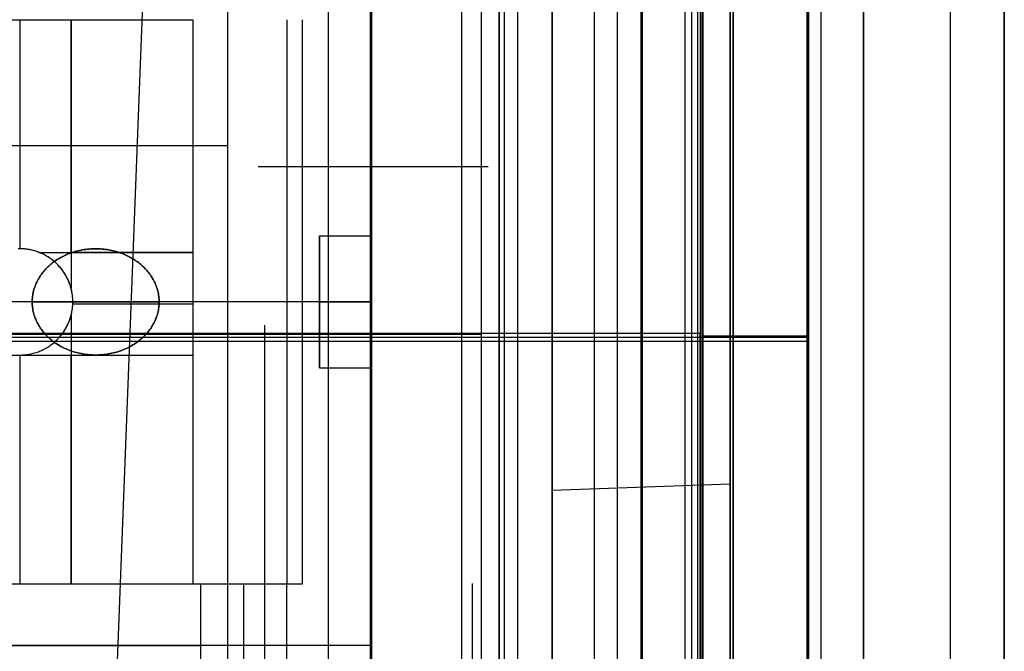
# Model space of a CAD drawing. Header units: millimetres. Extents: x -15 to 7, y 1 to 148.
# Tile 169 of 256: x 1.9 to 7.34, y 34.01 to 37.5. Entities that reach past the tile are written whole.
import ezdxf

# ---------------------------------------------------------------- set-up
doc = ezdxf.new("R2010")
doc.units = ezdxf.units.MM
doc.header["$MEASUREMENT"] = 0
doc.layers.add('Default', color=7, linetype='Continuous', true_color=0x000000)
doc.layers.add('Layer 01', color=7, linetype='Continuous', true_color=0x000000)

msp = doc.modelspace()

# ---------------------------------------------------------------- linework, layer by layer
at = {"layer": 'Default', "color": 254, "true_color": 0xcad1ee}
for points in [[(4.845, 135.6283), (4.845, 26.5854)], [(6.5659, 8.202), (6.5659, 103.3447)], [(7.345, 103.3447), (7.345, 8.202)], [(6.2552, 10.8888), (6.2552, 101.0968)], [(6.2596, 101.0968), (6.2596, 10.8888)], [(6.2639, 10.8888), (6.2639, 101.0968)], [(6.3296, 101.0968), (6.3296, 10.8888)], [(6.3296, 101.0968), (6.3296, 10.8888)], [(6.3296, 101.0968), (6.3296, 10.8888)], [(5.6639, 100.3968), (5.6639, 11.5888)], [(5.6718, 100.3968), (5.6718, 11.5888)], [(5.6796, 11.5888), (5.6796, 100.3968)], [(5.8296, 100.3968), (5.8296, 11.5888)], [(5.8296, 11.5888), (5.8296, 100.3968)], [(5.8296, 100.3968), (5.8296, 11.5888)], [(5.8296, 100.3968), (5.8296, 11.5888)], [(3.845, 69.7033), (3.845, 6.956)], [(4.345, 6.9691), (4.345, 69.6979)], [(4.845, 69.6925), (4.845, 6.9822)], [(4.845, 16.8362), (4.845, 69.6596)], [(4.845, 69.6596), (4.845, 16.8362)], [(5.345, 16.8493), (5.345, 69.6465)], [(5.345, 16.8493), (5.345, 69.6465)], [(5.845, 16.8624), (5.845, 69.6334)], [(5.845, 69.6334), (5.845, 16.8624)], [(5.845, 69.6334), (5.845, 16.8624)], [(7.045, 69.4471), (7.045, 28.3391)], [(3.845, 69.3906), (3.845, 7.2574)], [(3.845, 8.1702), (3.845, 69.0779)], [(5.2055, 8.2058), (5.2055, 69.0632)], [(6.5659, 69.0485), (6.5659, 8.2414)], [(4.845, 34.8987), (4.845, 45.8149)], [(5.3373, 34.9159), (5.3373, 45.7977)], [(5.8296, 45.7805), (5.8296, 34.9331)], [(5.8296, 45.7805), (5.8296, 34.9331)], [(7.345, 25.1077), (7.345, 45.6701)], [(-3.9369, 35.7229), (6.2552, 35.7229)], [(-3.9159, 35.7439), (6.2622, 35.7439)], [(5.6639, 35.7648), (-3.895, 35.7648)], [(5.6639, 11.5888), (5.6639, 35.7648)], [(5.6718, 35.757), (5.6718, 11.5888)], [(5.6796, 11.5888), (5.6796, 35.7491)], [(6.2639, 35.7491), (5.6796, 35.7491)], [(6.2552, 35.7229), (6.2552, 10.8888)], [(6.2596, 35.736), (6.2596, 10.8888)], [(6.2639, 10.8888), (6.2639, 35.7491)], [(4.845, 34.8987), (5.8296, 34.9331)], [(5.3373, 28.9159), (5.3373, 34.9159)], [(5.8296, 34.9331), (5.8296, 28.9331)], [(4.845, 28.8987), (4.845, 34.8987)]]:
    msp.add_lwpolyline(points, dxfattribs=at)
at = {"layer": 'Default', "color": 171, "true_color": 0x8080ff}
for points in [[(4.5517, 75.396), (4.5517, 27.5358)], [(4.453, 1.062), (4.453, 70.4573)], [(4.6553, 27.6838), (4.6553, 69.6334)], [(5.6145, 69.5976), (5.6145, 27.6301)], [(5.6503, 27.6838), (5.6503, 69.6334)], [(4.5788, 69.5618), (4.5788, 27.5764)], [(5.0788, 27.5764), (5.0788, 69.5618)], [(5.5788, 69.5618), (5.5788, 27.5764)], [(3.0503, 27.5187), (3.0503, 41.08)], [(4.5503, 38.2238), (4.5503, 27.6838)], [(-4.0497, 36.8045), (3.0503, 36.8045)], [(3.2195, 36.687), (4.4912, 36.687)], [(3.2533, 35.8104), (3.2533, 27.8233)], [(4.453, 35.7597), (-4.9524, 35.7597)], [(4.4024, 34.3823), (4.4024, 27.9059)]]:
    msp.add_lwpolyline(points, dxfattribs=at)
at = {"layer": 'Default', "color": 254, "true_color": 0xcad1ee, "extrusion": (1, 9.18631e-08, 3.28885e-14)}
msp.add_lwpolyline([(28.0939, -107.5611), (69.0673, -107.5611)], dxfattribs=at)
at = {"layer": 'Default', "color": 254, "true_color": 0xcad1ee, "extrusion": (1, 7.08442e-12, -3.80875e-12)}
msp.add_lwpolyline([(28.3508, -107.1373), (30.8168, -97.5566), (33.5938, -88.0454), (36.6788, -78.6187), (40.0677, -69.2915), (43.7555, -60.0783), (47.7361, -50.9935), (52.0027, -42.0508), (56.5475, -33.2636)], dxfattribs=at)
at = {"layer": 'Default', "color": 254, "true_color": 0xcad1ee, "extrusion": (1, 3.50798e-18, 2.26927e-17)}
msp.add_lwpolyline([(56.3713, -33.1651), (51.7164, -42.1736), (47.383, -51.2808), (43.3729, -60.4702), (39.6867, -69.7254), (36.3238, -79.03), (33.283, -88.368), (30.5617, -97.7239), (28.1565, -107.0824)], dxfattribs=at)
at = {"layer": 'Default', "color": 254, "true_color": 0xcad1ee, "extrusion": (1, 7.32421e-16, -5.3265e-16)}
msp.add_lwpolyline([(28.006, -106.8451), (30.4751, -97.2771), (33.254, -87.7785), (36.3397, -78.3644), (39.7282, -69.0494), (43.4143, -59.8483), (47.3922, -50.775), (51.6551, -41.8434), (56.1952, -33.0667)], dxfattribs=at)
at = {"layer": 'Default', "color": 254, "true_color": 0xcad1ee, "extrusion": (1, 1.22666e-11, 3.21002e-11)}
msp.add_lwpolyline([(27.763, -106.7865), (30.2343, -97.2098), (33.0158, -87.7026), (36.1044, -78.2799), (39.4961, -68.9565), (43.1857, -59.747), (47.1674, -50.6655), (51.4344, -41.7259), (55.9788, -32.9413)], dxfattribs=at)
at = {"layer": 'Default', "color": 171, "true_color": 0x8080ff, "extrusion": (0.999666, 0.017371, -0.019158)}
msp.add_lwpolyline([(32.2303, -94.5791), (41.0208, -104.2705)], dxfattribs=at)
at = {"layer": 'Default', "color": 171, "true_color": 0x8080ff, "extrusion": (1, 0, 0)}
msp.add_lwpolyline([(38.2238, -101.2118), (32.294, -94.6721)], dxfattribs=at)
at = {"layer": 'Default', "color": 171, "true_color": 0x8080ff, "extrusion": (0.999666, -0.017371, 0.019158)}
msp.add_lwpolyline([(38.2971, -101.2677), (32.3642, -94.7268)], dxfattribs=at)
at = {"layer": 'Default', "color": 254, "true_color": 0xcad1ee, "extrusion": (0.000684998, 0.999658, -0.026159)}
msp.add_lwpolyline([(-5.6551, -17.7583), (-5.6394, -17.1581)], dxfattribs=at)
at = {"layer": 'Default', "color": 254, "true_color": 0xcad1ee, "extrusion": (0.999962, -0.000228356, -0.008721)}
msp.add_lwpolyline([(35.7244, -19.6448), (35.7505, -18.6447)], dxfattribs=at)
at = {"layer": 'Default', "color": 254, "true_color": 0xcad1ee, "extrusion": (-0.034857, 0.999392, -0.001217)}
for points in [[(-6.0585, -30.8478), (-7.0438, -30.8134)], [(-6.0585, -22.8478), (-7.0438, -22.8134)]]:
    msp.add_lwpolyline(points, dxfattribs=at)
at = {"layer": 'Default', "color": 254, "true_color": 0xcad1ee, "extrusion": (1, 0, 0)}
for points in [[(34.9159, -22.8729), (34.9159, -30.8729)], [(34.9331, -30.8557), (34.9331, -22.8557)], [(34.8987, -22.8901), (34.8987, -30.8901)]]:
    msp.add_lwpolyline(points, dxfattribs=at)
at = {"layer": 'Default', "color": 171, "true_color": 0x8080ff, "extrusion": (0, 1, 0)}
msp.add_lwpolyline([(-3.3115, -96.8837), (-3.0503, -104.3618)], dxfattribs=at)
at = {"layer": 'Layer 01'}
for points in [[(3.608, 34.0394), (3.608, 37.8394)], [(3.8392, 34.0394), (3.8392, 37.8394)], [(3.8392, 34.0394), (3.8392, 37.8394)], [(3.8392, 34.0394), (3.8392, 37.8394)], [(-0.2635, 37.4995), (2.8568, 37.4995)], [(-0.2635, 37.4995), (2.8568, 37.4995)], [(1.6168, 37.4995), (2.1844, 37.4995)], [(1.9006, 37.4995), (1.9006, 36.2333)], [(2.1844, 36.2126), (2.1844, 37.4995)], [(2.1844, 37.4995), (2.8568, 37.4995)], [(2.1844, 37.4995), (2.1844, 36.2126)], [(2.8568, 37.4995), (2.8568, 36.2126)], [(2.8568, 37.4995), (2.8568, 34.3792)], [(2.8568, 37.4995), (2.8568, 34.3792)], [(3.3767, 37.4995), (3.3767, 34.3792)], [(3.4626, 37.4995), (3.4626, 34.3792)], [(3.5576, 35.5744), (3.5576, 36.3043)], [(3.5576, 36.3043), (3.8392, 36.3043)], [(3.5576, 36.3043), (3.8392, 36.3043)], [(3.5576, 36.3043), (3.5576, 35.5744)], [(3.5576, 36.3043), (3.8392, 36.3043)], [(3.5576, 35.5744), (3.5576, 36.3043)], [(3.8392, 36.3043), (3.8392, 35.5744)], [(3.8392, 35.5744), (3.8392, 36.3043)], [(1.8922, 35.6455), (1.8998, 35.6454), (1.9074, 35.6455), (1.915, 35.6458), (1.9226, 35.6463), (1.9302, 35.647), (1.9377, 35.6479), (1.9452, 35.649), (1.9526, 35.6502), (1.96, 35.6517), (1.9674, 35.6533), (1.9746, 35.6551), (1.9818, 35.6571), (1.989, 35.6593), (1.996, 35.6616), (2.003, 35.6641), (2.0098, 35.6668), (2.0165, 35.6696), (2.0232, 35.6726), (2.0297, 35.6757), (2.0361, 35.679), (2.0424, 35.6824), (2.0486, 35.6859), (2.0547, 35.6895), (2.0606, 35.6933), (2.0664, 35.6972), (2.072, 35.7012), (2.0775, 35.7052), (2.0829, 35.7094), (2.0881, 35.7137), (2.0932, 35.718), (2.0982, 35.7225), (2.103, 35.727), (2.1076, 35.7315), (2.1122, 35.7362), (2.1167, 35.741), (2.1211, 35.746), (2.1255, 35.751), (2.1297, 35.7563), (2.1339, 35.7617), (2.138, 35.7672), (2.142, 35.7728), (2.1459, 35.7786), (2.1496, 35.7845), (2.1533, 35.7906), (2.1568, 35.7967), (2.1602, 35.803), (2.1635, 35.8094), (2.1666, 35.816), (2.1695, 35.8226), (2.1724, 35.8294), (2.175, 35.8362), (2.1775, 35.8432), (2.1799, 35.8502), (2.182, 35.8573), (2.184, 35.8645), (2.1859, 35.8718), (2.1875, 35.8791), (2.1889, 35.8865), (2.1902, 35.894), (2.1913, 35.9015), (2.1922, 35.909), (2.1928, 35.9166), (2.1933, 35.9241), (2.1936, 35.9317), (2.1937, 35.9394), (2.1936, 35.947), (2.1933, 35.9546), (2.1928, 35.9621), (2.1922, 35.9697), (2.1913, 35.9772), (2.1902, 35.9847), (2.1889, 35.9922), (2.1875, 35.9996), (2.1859, 36.0069), (2.184, 36.0142), (2.182, 36.0214), (2.1799, 36.0285), (2.1775, 36.0355), (2.175, 36.0425), (2.1724, 36.0493), (2.1695, 36.0561), (2.1666, 36.0627), (2.1635, 36.0693), (2.1602, 36.0757), (2.1568, 36.082), (2.1533, 36.0881), (2.1496, 36.0942), (2.1459, 36.1001), (2.142, 36.1059), (2.138, 36.1115), (2.1339, 36.1171), (2.1297, 36.1224), (2.1255, 36.1277), (2.1211, 36.1328), (2.1167, 36.1377), (2.1122, 36.1425), (2.1076, 36.1472), (2.103, 36.1517), (2.0982, 36.1562), (2.0932, 36.1607), (2.0881, 36.165), (2.0829, 36.1693), (2.0775, 36.1735), (2.072, 36.1775), (2.0664, 36.1815), (2.0606, 36.1854), (2.0547, 36.1892), (2.0486, 36.1928), (2.0424, 36.1963), (2.0361, 36.1997), (2.0297, 36.203), (2.0232, 36.2061), (2.0165, 36.2091), (2.0098, 36.2119), (2.003, 36.2146), (1.996, 36.2171), (1.989, 36.2194), (1.9818, 36.2216), (1.9746, 36.2236), (1.9674, 36.2254), (1.96, 36.227), (1.9526, 36.2285), (1.9452, 36.2297), (1.9377, 36.2308), (1.9302, 36.2317), (1.9226, 36.2324), (1.915, 36.2329), (1.9074, 36.2332), (1.8998, 36.2333), (1.8922, 36.2332)], [(2.008, 36.2126), (2.0017, 36.215), (1.9953, 36.2173), (1.9888, 36.2195), (1.9822, 36.2215), (1.9756, 36.2233), (1.9689, 36.225), (1.9622, 36.2266), (1.9554, 36.228), (1.9485, 36.2292), (1.9417, 36.2303), (1.9347, 36.2312), (1.9278, 36.2319), (1.9208, 36.2325), (1.9138, 36.2329), (1.9068, 36.2332), (1.8998, 36.2333), (1.8928, 36.2332)], [(2.1844, 36.0128), (2.1831, 36.0178), (2.1816, 36.0228), (2.1801, 36.0277), (2.1785, 36.0326), (2.1751, 36.0423), (2.1714, 36.0517), (2.1674, 36.061), (2.163, 36.0701), (2.1585, 36.0789), (2.1536, 36.0875), (2.1486, 36.0959), (2.1433, 36.104), (2.1377, 36.1119), (2.132, 36.1195), (2.1262, 36.1268), (2.1201, 36.1339), (2.114, 36.1407), (2.1076, 36.1472), (2.1026, 36.1521), (2.0974, 36.1569), (2.092, 36.1617), (2.0865, 36.1664), (2.0808, 36.1709), (2.0749, 36.1754), (2.0689, 36.1798), (2.0627, 36.184), (2.0564, 36.1881), (2.0499, 36.1921), (2.0433, 36.1959), (2.0365, 36.1996), (2.0296, 36.2031), (2.0225, 36.2064), (2.0153, 36.2096), (2.008, 36.2126)], [(2.008, 36.2126), (2.1844, 36.2126)], [(2.1844, 36.2126), (2.1844, 36.0128)], [(2.1844, 36.2126), (2.8568, 36.2126)], [(2.8568, 36.2126), (2.1844, 36.2126)], [(2.8568, 36.2126), (2.8568, 35.6451)], [(2.1844, 35.8659), (2.1866, 35.8749), (2.1884, 35.8839), (2.19, 35.893), (2.1914, 35.9022), (2.1924, 35.9114), (2.1931, 35.9207), (2.1936, 35.93), (2.1937, 35.9394), (2.1936, 35.9487), (2.1931, 35.958), (2.1924, 35.9673), (2.1914, 35.9765), (2.19, 35.9857), (2.1884, 35.9948), (2.1866, 36.0038), (2.1844, 36.0128)], [(1.9688, 35.9394), (-0.0118, 35.9394)], [(3.8392, 35.9394), (0.3516, 35.9394)], [(1.9688, 35.9394), (2.6708, 35.9394)], [(2.8568, 35.9394), (2.1937, 35.9394)], [(3.3767, 35.9394), (2.6708, 35.9394)], [(3.5576, 35.9394), (3.8392, 35.9394)], [(3.5576, 35.9394), (3.8392, 35.9394)], [(2.1935, 35.9288), (2.8568, 35.9288)], [(2.1076, 35.7315), (2.114, 35.738), (2.1201, 35.7448), (2.1262, 35.7519), (2.132, 35.7592), (2.1377, 35.7668), (2.1433, 35.7747), (2.1486, 35.7828), (2.1536, 35.7912), (2.1585, 35.7998), (2.163, 35.8086), (2.1674, 35.8177), (2.1714, 35.827), (2.1751, 35.8365), (2.1785, 35.8461), (2.1801, 35.851), (2.1816, 35.8559), (2.1831, 35.8609), (2.1844, 35.8659)], [(2.1844, 35.8659), (2.1844, 35.6451)], [(1.8998, 35.6453), (1.9074, 35.6454), (1.915, 35.6457), (1.9226, 35.6462), (1.9302, 35.6469), (1.9377, 35.6478), (1.9452, 35.6488), (1.9526, 35.6501), (1.96, 35.6516), (1.9674, 35.6532), (1.9746, 35.655), (1.9818, 35.657), (1.989, 35.6592), (1.996, 35.6616), (2.003, 35.6641), (2.0098, 35.6667), (2.0165, 35.6696), (2.0232, 35.6726), (2.0297, 35.6757), (2.0361, 35.6789), (2.0424, 35.6823), (2.0486, 35.6859), (2.0547, 35.6895), (2.0606, 35.6933), (2.0664, 35.6972), (2.072, 35.7012), (2.0775, 35.7052), (2.0829, 35.7094), (2.0881, 35.7137), (2.0932, 35.718), (2.0982, 35.7225), (2.103, 35.727), (2.1076, 35.7315)], [(1.6168, 35.6451), (1.8998, 35.6453)], [(1.8998, 35.6453), (2.1844, 35.6451)], [(1.9006, 35.6451), (1.9006, 34.3792)], [(1.9006, 35.6451), (1.9006, 35.6451)], [(2.1844, 35.6451), (2.1844, 34.3792)], [(2.1844, 35.6451), (2.8568, 35.6451)], [(2.1844, 34.3792), (2.1844, 35.6451)], [(2.1844, 35.6451), (2.8568, 35.6451)], [(2.8568, 35.6451), (2.8568, 34.3792)], [(3.5576, 35.5744), (3.8392, 35.5744)], [(3.5576, 35.5744), (3.8392, 35.5744)], [(3.5576, 35.5744), (3.8392, 35.5744)], [(2.9016, 34.3792), (-0.2635, 34.3792)], [(3.3767, 34.3792), (-0.2635, 34.3792)], [(2.8568, 34.3792), (-0.2635, 34.3792)], [(2.8568, 34.3792), (-0.2635, 34.3792)], [(2.1844, 34.3792), (1.6168, 34.3792)], [(2.8568, 34.3792), (2.1844, 34.3792)], [(2.9016, 34.0394), (2.9016, 34.3792)], [(3.1392, 34.0394), (3.1392, 34.3792)], [(3.3767, 34.0394), (3.3767, 34.3792)], [(3.3767, 34.0394), (3.3767, 34.3792)], [(3.4626, 34.3792), (3.3767, 34.3792)], [(3.3767, 34.0394), (3.3767, 34.3792)], [(3.8392, 34.0394), (-4.1566, 34.0394)], [(3.8392, 34.0394), (-4.1566, 34.0394)], [(3.8392, 34.0394), (-3.9765, 34.0394)], [(3.8392, 34.0394), (-3.9765, 34.0394)], [(-3.1984, 34.0394), (2.9016, 34.0394)], [(-3.1984, 34.0394), (2.9016, 34.0394)], [(2.9016, 33.6995), (2.9016, 34.0394)], [(3.1392, 33.6995), (3.1392, 34.0394)], [(3.3767, 33.6995), (3.3767, 34.0394)], [(3.3767, 33.6995), (3.3767, 34.0394)], [(3.3767, 33.6995), (3.3767, 34.0394)], [(3.608, 30.2394), (3.608, 34.0394)], [(3.8392, 30.2394), (3.8392, 34.0394)], [(3.8392, 30.2394), (3.8392, 34.0394)], [(3.8392, 30.2394), (3.8392, 34.0394)]]:
    msp.add_lwpolyline(points, dxfattribs=at)
at = {"layer": 'Layer 01', "extrusion": (1, 0, 0)}
for points in [[(37.4995, -8.1363), (37.4995, -7.8343)], [(37.4995, -7.8343), (37.4995, -12.457)], [(36.3043, -21.1939), (36.3043, -20.4639)], [(36.3043, -20.4639), (36.3043, -21.1939)], [(36.2126, -7.8343), (36.2126, -8.1363)], [(36.2126, -7.8343), (36.2126, -8.1363)], [(36.1472, -8.9756), (36.1472, -9.3428)], [(36.1472, -8.1363), (36.1472, -12.457)], [(36.1472, -8.9756), (36.1472, -9.3428)], [(35.9394, -8.1363), (35.9394, -12.457)], [(35.9394, -21.1939), (35.9394, -20.4639)], [(35.9394, -9.3448), (35.9394, -20.4639)], [(35.9394, -21.1939), (35.9394, -21.838)], [(35.7315, -8.9756), (35.7315, -9.3428)], [(35.7315, -8.1363), (35.7315, -12.457)], [(35.7315, -8.9756), (35.7315, -9.3428)], [(35.6451, -8.1363), (35.6451, -7.8343)], [(35.6451, -8.1363), (35.6451, -7.8343)], [(35.5744, -20.4639), (35.5744, -21.1939)], [(35.5744, -21.1939), (35.5744, -20.4639)], [(34.3792, -7.8343), (34.3792, -8.1363)], [(34.3792, -7.8343), (34.3792, -12.457)], [(34.3792, -9.3428), (34.3792, -9.1301)], [(34.0394, -9.1301), (34.0394, -9.3428)], [(34.0394, -9.1301), (34.0394, -9.3428)], [(34.0394, -9.3448), (34.0394, -21.838)], [(34.0394, -9.3448), (34.0394, -21.838)]]:
    msp.add_lwpolyline(points, dxfattribs=at)
at = {"layer": 'Layer 01'}
for points in [[(2.568, 35.7315), (2.5734, 35.7362), (2.5788, 35.741), (2.5841, 35.746), (2.5893, 35.751), (2.5944, 35.7563), (2.5994, 35.7617), (2.6042, 35.7672), (2.609, 35.7728), (2.6136, 35.7786), (2.6181, 35.7845), (2.6225, 35.7906), (2.6267, 35.7967), (2.6307, 35.803), (2.6346, 35.8094), (2.6384, 35.816), (2.6419, 35.8226), (2.6453, 35.8294), (2.6485, 35.8362), (2.6515, 35.8432), (2.6542, 35.8502), (2.6568, 35.8573), (2.6592, 35.8645), (2.6614, 35.8718), (2.6633, 35.8791), (2.6651, 35.8865), (2.6666, 35.894), (2.6679, 35.9015), (2.6689, 35.909), (2.6697, 35.9166), (2.6703, 35.9241), (2.6707, 35.9317), (2.6708, 35.9394), (2.6707, 35.947), (2.6703, 35.9546), (2.6697, 35.9621), (2.6689, 35.9697), (2.6679, 35.9772), (2.6666, 35.9847), (2.6651, 35.9922), (2.6633, 35.9996), (2.6614, 36.0069), (2.6592, 36.0142), (2.6568, 36.0214), (2.6542, 36.0285), (2.6515, 36.0355), (2.6485, 36.0425), (2.6453, 36.0493), (2.6419, 36.0561), (2.6384, 36.0627), (2.6346, 36.0693), (2.6307, 36.0757), (2.6267, 36.082), (2.6225, 36.0881), (2.6181, 36.0942), (2.6136, 36.1001), (2.609, 36.1059), (2.6042, 36.1115), (2.5994, 36.1171), (2.5944, 36.1224), (2.5893, 36.1277), (2.5841, 36.1328), (2.5788, 36.1377), (2.5734, 36.1425), (2.568, 36.1472), (2.5624, 36.1517), (2.5567, 36.1562), (2.5508, 36.1607), (2.5447, 36.165), (2.5384, 36.1693), (2.532, 36.1735), (2.5254, 36.1775), (2.5187, 36.1815), (2.5118, 36.1854), (2.5047, 36.1892), (2.4975, 36.1928), (2.4901, 36.1963), (2.4826, 36.1997), (2.4749, 36.203), (2.4671, 36.2061), (2.4592, 36.2091), (2.4511, 36.2119), (2.443, 36.2146), (2.4347, 36.2171), (2.4263, 36.2194), (2.4178, 36.2216), (2.4092, 36.2236), (2.4005, 36.2254), (2.3917, 36.227), (2.3829, 36.2285), (2.374, 36.2297), (2.365, 36.2308), (2.3561, 36.2317), (2.347, 36.2324), (2.338, 36.2329), (2.3289, 36.2332), (2.3198, 36.2333), (2.3107, 36.2332), (2.3016, 36.2329), (2.2926, 36.2324), (2.2836, 36.2317), (2.2746, 36.2308), (2.2656, 36.2297), (2.2567, 36.2285), (2.2479, 36.227), (2.2391, 36.2254), (2.2304, 36.2236), (2.2218, 36.2216), (2.2133, 36.2194), (2.2049, 36.2171), (2.1966, 36.2146), (2.1885, 36.2119), (2.1804, 36.2091), (2.1725, 36.2061), (2.1647, 36.203), (2.157, 36.1997), (2.1495, 36.1963), (2.1421, 36.1928), (2.1349, 36.1892), (2.1278, 36.1854), (2.1209, 36.1815), (2.1142, 36.1775), (2.1076, 36.1735), (2.1012, 36.1693), (2.0949, 36.165), (2.0889, 36.1607), (2.0829, 36.1562), (2.0772, 36.1517), (2.0716, 36.1472), (2.0662, 36.1425), (2.0608, 36.1377), (2.0555, 36.1328), (2.0503, 36.1277), (2.0452, 36.1224), (2.0403, 36.1171), (2.0354, 36.1115), (2.0306, 36.1059), (2.026, 36.1001), (2.0215, 36.0942), (2.0171, 36.0881), (2.0129, 36.082), (2.0089, 36.0757), (2.005, 36.0693), (2.0013, 36.0627), (1.9977, 36.0561), (1.9943, 36.0493), (1.9912, 36.0425), (1.9882, 36.0355), (1.9854, 36.0285), (1.9828, 36.0214), (1.9804, 36.0142), (1.9782, 36.0069), (1.9763, 35.9996), (1.9746, 35.9922), (1.973, 35.9847), (1.9718, 35.9772), (1.9707, 35.9697), (1.9699, 35.9621), (1.9693, 35.9546), (1.969, 35.947), (1.9688, 35.9394), (1.969, 35.9317), (1.9693, 35.9241), (1.9699, 35.9166), (1.9707, 35.909), (1.9718, 35.9015), (1.973, 35.894), (1.9746, 35.8865), (1.9763, 35.8791), (1.9782, 35.8718), (1.9804, 35.8645), (1.9828, 35.8573), (1.9854, 35.8502), (1.9882, 35.8432), (1.9912, 35.8362), (1.9943, 35.8294), (1.9977, 35.8226), (2.0013, 35.816), (2.005, 35.8094), (2.0089, 35.803), (2.0129, 35.7967), (2.0171, 35.7906), (2.0215, 35.7845), (2.026, 35.7786), (2.0306, 35.7728), (2.0354, 35.7672), (2.0403, 35.7617), (2.0452, 35.7563), (2.0503, 35.751), (2.0555, 35.746), (2.0608, 35.741), (2.0662, 35.7362), (2.0716, 35.7315), (2.0772, 35.727), (2.0829, 35.7225), (2.0889, 35.718), (2.0949, 35.7137), (2.1012, 35.7094), (2.1076, 35.7052), (2.1142, 35.7012), (2.1209, 35.6972), (2.1278, 35.6933), (2.1349, 35.6895), (2.1421, 35.6859), (2.1495, 35.6824), (2.157, 35.679), (2.1647, 35.6757), (2.1725, 35.6726), (2.1804, 35.6696), (2.1885, 35.6668), (2.1966, 35.6641), (2.2049, 35.6616), (2.2133, 35.6593), (2.2218, 35.6571), (2.2304, 35.6551), (2.2391, 35.6533), (2.2479, 35.6517), (2.2567, 35.6502), (2.2656, 35.649), (2.2746, 35.6479), (2.2836, 35.647), (2.2926, 35.6463), (2.3016, 35.6458), (2.3107, 35.6455), (2.3198, 35.6454), (2.3289, 35.6455), (2.338, 35.6458), (2.347, 35.6463), (2.3561, 35.647), (2.365, 35.6479), (2.374, 35.649), (2.3829, 35.6502), (2.3917, 35.6517), (2.4005, 35.6533), (2.4092, 35.6551), (2.4178, 35.6571), (2.4263, 35.6593), (2.4347, 35.6616), (2.443, 35.6641), (2.4511, 35.6668), (2.4592, 35.6696), (2.4671, 35.6726), (2.4749, 35.6757), (2.4826, 35.679), (2.4901, 35.6824), (2.4975, 35.6859), (2.5047, 35.6895), (2.5118, 35.6933), (2.5187, 35.6972), (2.5254, 35.7012), (2.532, 35.7052), (2.5384, 35.7094), (2.5447, 35.7137), (2.5508, 35.718), (2.5567, 35.7225), (2.5624, 35.727)], [(2.568, 35.7315), (2.5624, 35.727), (2.5567, 35.7225), (2.5508, 35.718), (2.5447, 35.7137), (2.5384, 35.7094), (2.532, 35.7052), (2.5254, 35.7012), (2.5187, 35.6972), (2.5118, 35.6933), (2.5047, 35.6895), (2.4975, 35.6859), (2.4901, 35.6824), (2.4826, 35.679), (2.4749, 35.6757), (2.4671, 35.6726), (2.4592, 35.6696), (2.4511, 35.6668), (2.443, 35.6641), (2.4347, 35.6616), (2.4263, 35.6593), (2.4178, 35.6571), (2.4092, 35.6551), (2.4005, 35.6533), (2.3917, 35.6517), (2.3829, 35.6502), (2.374, 35.649), (2.365, 35.6479), (2.3561, 35.647), (2.347, 35.6463), (2.338, 35.6458), (2.3289, 35.6455), (2.3198, 35.6454), (2.3107, 35.6455), (2.3016, 35.6458), (2.2926, 35.6463), (2.2836, 35.647), (2.2746, 35.6479), (2.2656, 35.649), (2.2567, 35.6502), (2.2479, 35.6517), (2.2391, 35.6533), (2.2304, 35.6551), (2.2218, 35.6571), (2.2133, 35.6593), (2.2049, 35.6616), (2.1966, 35.6641), (2.1885, 35.6668), (2.1804, 35.6696), (2.1725, 35.6726), (2.1647, 35.6757), (2.157, 35.679), (2.1495, 35.6824), (2.1421, 35.6859), (2.1349, 35.6895), (2.1278, 35.6933), (2.1209, 35.6972), (2.1142, 35.7012), (2.1076, 35.7052), (2.1012, 35.7094), (2.0949, 35.7137), (2.0889, 35.718), (2.0829, 35.7225), (2.0772, 35.727), (2.0716, 35.7315), (2.0662, 35.7362), (2.0608, 35.741), (2.0555, 35.746), (2.0503, 35.751), (2.0452, 35.7563), (2.0403, 35.7617), (2.0354, 35.7672), (2.0306, 35.7728), (2.026, 35.7786), (2.0215, 35.7845), (2.0171, 35.7906), (2.0129, 35.7967), (2.0089, 35.803), (2.005, 35.8094), (2.0013, 35.816), (1.9977, 35.8226), (1.9943, 35.8294), (1.9912, 35.8362), (1.9882, 35.8432), (1.9854, 35.8502), (1.9828, 35.8573), (1.9804, 35.8645), (1.9782, 35.8718), (1.9763, 35.8791), (1.9746, 35.8865), (1.973, 35.894), (1.9718, 35.9015), (1.9707, 35.909), (1.9699, 35.9166), (1.9693, 35.9241), (1.969, 35.9317), (1.9688, 35.9394), (1.969, 35.947), (1.9693, 35.9546), (1.9699, 35.9621), (1.9707, 35.9697), (1.9718, 35.9772), (1.973, 35.9847), (1.9746, 35.9922), (1.9763, 35.9996), (1.9782, 36.0069), (1.9804, 36.0142), (1.9828, 36.0214), (1.9854, 36.0285), (1.9882, 36.0355), (1.9912, 36.0425), (1.9943, 36.0493), (1.9977, 36.0561), (2.0013, 36.0627), (2.005, 36.0693), (2.0089, 36.0757), (2.0129, 36.082), (2.0171, 36.0881), (2.0215, 36.0942), (2.026, 36.1001), (2.0306, 36.1059), (2.0354, 36.1115), (2.0403, 36.1171), (2.0452, 36.1224), (2.0503, 36.1277), (2.0555, 36.1328), (2.0608, 36.1377), (2.0662, 36.1425), (2.0716, 36.1472), (2.0772, 36.1517), (2.0829, 36.1562), (2.0889, 36.1607), (2.0949, 36.165), (2.1012, 36.1693), (2.1076, 36.1735), (2.1142, 36.1775), (2.1209, 36.1815), (2.1278, 36.1854), (2.1349, 36.1892), (2.1421, 36.1928), (2.1495, 36.1963), (2.157, 36.1997), (2.1647, 36.203), (2.1725, 36.2061), (2.1804, 36.2091), (2.1885, 36.2119), (2.1966, 36.2146), (2.2049, 36.2171), (2.2133, 36.2194), (2.2218, 36.2216), (2.2304, 36.2236), (2.2391, 36.2254), (2.2479, 36.227), (2.2567, 36.2285), (2.2656, 36.2297), (2.2746, 36.2308), (2.2836, 36.2317), (2.2926, 36.2324), (2.3016, 36.2329), (2.3107, 36.2332), (2.3198, 36.2333), (2.3289, 36.2332), (2.338, 36.2329), (2.347, 36.2324), (2.3561, 36.2317), (2.365, 36.2308), (2.374, 36.2297), (2.3829, 36.2285), (2.3917, 36.227), (2.4005, 36.2254), (2.4092, 36.2236), (2.4178, 36.2216), (2.4263, 36.2194), (2.4347, 36.2171), (2.443, 36.2146), (2.4511, 36.2119), (2.4592, 36.2091), (2.4671, 36.2061), (2.4749, 36.203), (2.4826, 36.1997), (2.4901, 36.1963), (2.4975, 36.1928), (2.5047, 36.1892), (2.5118, 36.1854), (2.5187, 36.1815), (2.5254, 36.1775), (2.532, 36.1735), (2.5384, 36.1693), (2.5447, 36.165), (2.5508, 36.1607), (2.5567, 36.1562), (2.5624, 36.1517), (2.568, 36.1472), (2.5734, 36.1425), (2.5788, 36.1377), (2.5841, 36.1328), (2.5893, 36.1277), (2.5944, 36.1224), (2.5994, 36.1171), (2.6042, 36.1115), (2.609, 36.1059), (2.6136, 36.1001), (2.6181, 36.0942), (2.6225, 36.0881), (2.6267, 36.082), (2.6307, 36.0757), (2.6346, 36.0693), (2.6384, 36.0627), (2.6419, 36.0561), (2.6453, 36.0493), (2.6485, 36.0425), (2.6515, 36.0355), (2.6542, 36.0285), (2.6568, 36.0214), (2.6592, 36.0142), (2.6614, 36.0069), (2.6633, 35.9996), (2.6651, 35.9922), (2.6666, 35.9847), (2.6679, 35.9772), (2.6689, 35.9697), (2.6697, 35.9621), (2.6703, 35.9546), (2.6707, 35.947), (2.6708, 35.9394), (2.6707, 35.9317), (2.6703, 35.9241), (2.6697, 35.9166), (2.6689, 35.909), (2.6679, 35.9015), (2.6666, 35.894), (2.6651, 35.8865), (2.6633, 35.8791), (2.6614, 35.8718), (2.6592, 35.8645), (2.6568, 35.8573), (2.6542, 35.8502), (2.6515, 35.8432), (2.6485, 35.8362), (2.6453, 35.8294), (2.6419, 35.8226), (2.6384, 35.816), (2.6346, 35.8094), (2.6307, 35.803), (2.6267, 35.7967), (2.6225, 35.7906), (2.6181, 35.7845), (2.6136, 35.7786), (2.609, 35.7728), (2.6042, 35.7672), (2.5994, 35.7617), (2.5944, 35.7563), (2.5893, 35.751), (2.5841, 35.746), (2.5788, 35.741), (2.5734, 35.7362)]]:
    msp.add_lwpolyline(points, close=True, dxfattribs=at)
at = {"layer": 'Layer 01', "extrusion": (0, 1, 0)}
for points in [[(-3.3767, -9.3428), (-3.4626, -9.3431)], [(-3.4626, -9.3431), (-3.8392, -9.3448)], [(-3.3767, -9.1301), (-2.9016, -8.9756)], [(-2.9016, -8.9756), (-3.3767, -9.1301)], [(-2.9016, -8.9756), (-3.3767, -9.1301)], [(-3.3767, -9.3428), (-3.8392, -9.3448)], [(-3.3767, -9.3428), (-3.8392, -9.3448)]]:
    msp.add_lwpolyline(points, dxfattribs=at)

doc.saveas('drawing.dxf')
